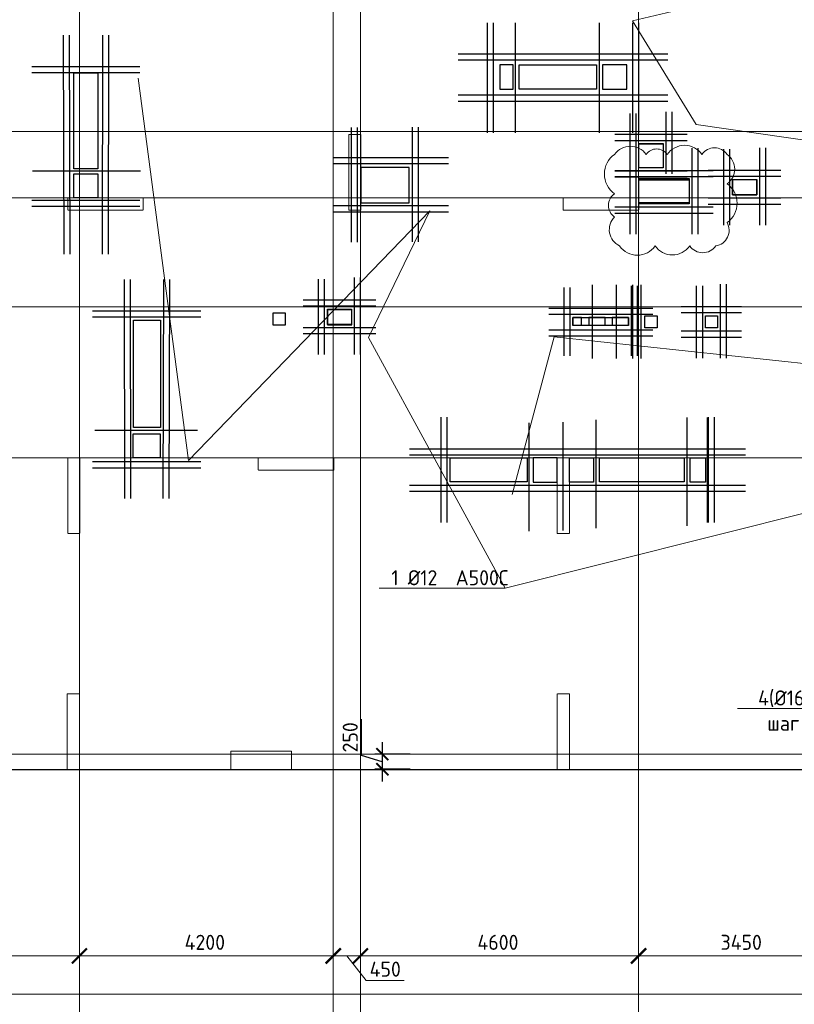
# Model space of a CAD drawing. Header units: millimetres. Extents: x -42044588 to 856694, y -806701 to 941911.
# Tile 153 of 256: x -100923 to -88106, y -389077 to -372791. Entities that reach past the tile are written whole.
import ezdxf
from ezdxf import colors
from ezdxf.entities.mleader import LeaderData, LeaderLine
from ezdxf.math import Vec2, Vec3

# ---------------------------------------------------------------- set-up
doc = ezdxf.new("R2010")
doc.units = ezdxf.units.MM
for name, pattern in [('______5', [1100, 800, -100, 100, -100]), ('DASHED', [7, 5, -2, 0]), ('осевая', [50.8, 31.75, -6.35, 6.35, -6.35])]:
    doc.linetypes.add(name, pattern=pattern)
for name, color, linetype, lineweight in [('907Сл Осевые', 1, 'Continuous', 0), ('_0.25', 114, 'Continuous', 25), ('_0.5', 94, 'Continuous', 50), ('Оси', 40, '______5', 18), ('Перекрытие ж_бетон', 1, 'Continuous', 30), ('подоснова', 151, 'Continuous', 5), ('РАЗМЕРЫ', 1, 'Continuous', 9)]:
    doc.layers.add(name, color=color, linetype=linetype, lineweight=lineweight)
doc.layers.add('Колонна_ бетон', color=7, linetype='Continuous', lineweight=50, true_color=0xb4b496)
doc.styles.add('GOST-2.304_Type-B', font='GOST_Common.ttf')
doc.styles.add('ГОСТ', font='GOST_Common.ttf')
doc.dimstyles.new('СПДС', dxfattribs={"dimscale": 100, "dimtxt": 2.5, "dimasz": 2, "dimexe": 1.25, "dimexo": 0, "dimtad": 1, "dimdec": 0, "dimrnd": 5, "dimtxsty": 'GOST-2.304_Type-B', "dimblk": 'ARCHTICK', "dimcen": 2.5, "dimdle": 2, "dimclrd": 1, "dimclre": 1, "dimclrt": 1, "dimadec": 0, "dimazin": 2, "dimtfac": 0.75, "dimtdec": 0, "dimtmove": 1, "dimatfit": 3, "dimfxl": 0, "dimtolj": 1, "dimarcsym": 0})

# ---------------------------------------------------------------- blocks, each defined once
blk = doc.blocks.new('_ArchTick')
at = {"color": 0, "linetype": 'ByBlock', "const_width": 0.15}
blk.add_lwpolyline([(-0.5, -0.5), (0.5, 0.5)], dxfattribs=at)
blk = doc.blocks.new('*D6710')
at = {"color": 1, "lineweight": -2, "transparency": 16777216}
for p, q in [((-85705, -346670), (-85705, -346545)), ((-38905, -346670), (-38905, -346545)), ((-85905, -346670), (-38705, -346670))]:
    blk.add_line(p, q, dxfattribs=at)
at = {"layer": 'DEFPOINTS', "color": 0, "transparency": 16777216}
for p in [(-85705, -346670), (-38905, -346670), (-38905, -346670)]:
    blk.add_point(p, dxfattribs=at)
at = {"color": 1, "lineweight": -2, "transparency": 16777216, "xscale": 250, "yscale": 250, "zscale": 250, "rotation": 180}
blk.add_blockref('_ArchTick', (-85705, -346670), dxfattribs=at)
at = {"color": 1, "lineweight": -2, "transparency": 16777216, "xscale": 250, "yscale": 250, "zscale": 250}
blk.add_blockref('_ArchTick', (-38905, -346670), dxfattribs=at)
at = {"color": 1, "transparency": 16777216, "insert": (-67487, -346445), "char_height": 250, "width": 104166.67, "attachment_point": 5, "style": 'GOST-2.304_Type-B'}
blk.add_mtext('\\A1;46800', dxfattribs=at)
blk = doc.blocks.new('*D6717')
at = {"color": 1, "lineweight": -2, "transparency": 16777216}
for p, q in [((-85905, -346039), (-81405, -346039)), ((-85705, -346039), (-85705, -345914)), ((-81605, -346039), (-81605, -345914))]:
    blk.add_line(p, q, dxfattribs=at)
at = {"layer": 'DEFPOINTS', "color": 0, "transparency": 16777216}
for p in [(-85705, -346039), (-81605, -346039), (-81605, -346039)]:
    blk.add_point(p, dxfattribs=at)
at = {"color": 1, "lineweight": -2, "transparency": 16777216, "xscale": 250, "yscale": 250, "zscale": 250, "rotation": 180}
blk.add_blockref('_ArchTick', (-85705, -346039), dxfattribs=at)
at = {"color": 1, "lineweight": -2, "transparency": 16777216, "xscale": 250, "yscale": 250, "zscale": 250}
blk.add_blockref('_ArchTick', (-81605, -346039), dxfattribs=at)
at = {"color": 1, "transparency": 16777216, "insert": (-83680, -345814), "char_height": 250, "width": 83333.33, "attachment_point": 5, "style": 'GOST-2.304_Type-B'}
blk.add_mtext('\\A1;4100', dxfattribs=at)
blk = doc.blocks.new('*D6718')
at = {"color": 1, "lineweight": -2, "transparency": 16777216}
for p, q in [((-81805, -346039), (-77205, -346039)), ((-81605, -346039), (-81605, -345914)), ((-77405, -346039), (-77405, -345914))]:
    blk.add_line(p, q, dxfattribs=at)
at = {"layer": 'DEFPOINTS', "color": 0, "transparency": 16777216}
for p in [(-81605, -346039), (-77405, -346039), (-77405, -346039)]:
    blk.add_point(p, dxfattribs=at)
at = {"color": 1, "lineweight": -2, "transparency": 16777216, "xscale": 250, "yscale": 250, "zscale": 250, "rotation": 180}
blk.add_blockref('_ArchTick', (-81605, -346039), dxfattribs=at)
at = {"color": 1, "lineweight": -2, "transparency": 16777216, "xscale": 250, "yscale": 250, "zscale": 250}
blk.add_blockref('_ArchTick', (-77405, -346039), dxfattribs=at)
at = {"color": 1, "transparency": 16777216, "insert": (-79530, -345814), "char_height": 250, "width": 83333.33, "attachment_point": 5, "style": 'GOST-2.304_Type-B'}
blk.add_mtext('\\A1;4200', dxfattribs=at)
blk = doc.blocks.new('*D6719')
at = {"color": 1, "lineweight": -2, "transparency": 16777216}
for p, q in [((-77155, -346039), (-72155, -346039)), ((-76955, -346039), (-76955, -345914)), ((-72355, -346039), (-72355, -345914))]:
    blk.add_line(p, q, dxfattribs=at)
at = {"layer": 'DEFPOINTS', "color": 0, "transparency": 16777216}
for p in [(-76955, -346039), (-72355, -346039), (-72355, -346039)]:
    blk.add_point(p, dxfattribs=at)
at = {"color": 1, "lineweight": -2, "transparency": 16777216, "xscale": 250, "yscale": 250, "zscale": 250, "rotation": 180}
blk.add_blockref('_ArchTick', (-76955, -346039), dxfattribs=at)
at = {"color": 1, "lineweight": -2, "transparency": 16777216, "xscale": 250, "yscale": 250, "zscale": 250}
blk.add_blockref('_ArchTick', (-72355, -346039), dxfattribs=at)
at = {"color": 1, "transparency": 16777216, "insert": (-74680, -345814), "char_height": 250, "width": 83333.33, "attachment_point": 5, "style": 'GOST-2.304_Type-B'}
blk.add_mtext('\\A1;4600', dxfattribs=at)
blk = doc.blocks.new('*D6720')
at = {"color": 1, "lineweight": -2, "transparency": 16777216}
for p, q in [((-72555, -346039), (-68705, -346039)), ((-72355, -346039), (-72355, -345914)), ((-68905, -346039), (-68905, -345914))]:
    blk.add_line(p, q, dxfattribs=at)
at = {"layer": 'DEFPOINTS', "color": 0, "transparency": 16777216}
for p in [(-72355, -346039), (-68905, -346039), (-68905, -346039)]:
    blk.add_point(p, dxfattribs=at)
at = {"color": 1, "lineweight": -2, "transparency": 16777216, "xscale": 250, "yscale": 250, "zscale": 250, "rotation": 180}
blk.add_blockref('_ArchTick', (-72355, -346039), dxfattribs=at)
at = {"color": 1, "lineweight": -2, "transparency": 16777216, "xscale": 250, "yscale": 250, "zscale": 250}
blk.add_blockref('_ArchTick', (-68905, -346039), dxfattribs=at)
at = {"color": 1, "transparency": 16777216, "insert": (-70655, -345814), "char_height": 250, "width": 83333.33, "attachment_point": 5, "style": 'GOST-2.304_Type-B'}
blk.add_mtext('\\A1;3450', dxfattribs=at)
blk = doc.blocks.new('*D6729')
at = {"color": 1, "lineweight": -2, "transparency": 16777216}
for p, q in [((-76755, -346039), (-77605, -346039)), ((-77405, -345914), (-77405, -346164)), ((-77180, -346039), (-76858, -346445)), ((-76955, -345976), (-76955, -346164)), ((-76858, -346445), (-76233, -346445))]:
    blk.add_line(p, q, dxfattribs=at)
at = {"layer": 'DEFPOINTS', "color": 0, "transparency": 16777216}
for p in [(-77405, -345914), (-77405, -346039), (-76955, -345976)]:
    blk.add_point(p, dxfattribs=at)
at = {"color": 1, "lineweight": -2, "transparency": 16777216, "xscale": 250, "yscale": 250, "zscale": 250, "rotation": 180}
blk.add_blockref('_ArchTick', (-77405, -346039), dxfattribs=at)
at = {"color": 1, "lineweight": -2, "transparency": 16777216, "xscale": 250, "yscale": 250, "zscale": 250}
blk.add_blockref('_ArchTick', (-76955, -346039), dxfattribs=at)
at = {"color": 1, "transparency": 16777216, "insert": (-76545, -346258), "char_height": 250, "attachment_point": 5, "style": 'GOST-2.304_Type-B'}
blk.add_mtext('\\A1;450', dxfattribs=at)
blk = doc.blocks.new('подложка стн 1-го этажа')
at = {"layer": 'Колонна_ бетон', "color": 252, "linetype": 'DASHED', "lineweight": 0, "ltscale": 0.5, "true_color": 0x939598, "transparency": 33554687}
for p, q in [((16794, 19962, -200), (16594, 19962, -200)), ((16594, 19962, -200), (16594, 19962, -200)), ((16594, 18712, -200), (16594, 19962, -200)), ((16794, 19962, -200), (16794, 19962, -200)), ((16794, 18712, -200), (16794, 19962, -200)), ((11944, 18912, -200), (11944, 18912, -200)), ((11944, 18712, -200), (11944, 18912, -200)), ((11944, 18912, -200), (13194, 18912, -200)), ((13194, 18912, -200), (13194, 18912, -200)), ((13194, 18912, -200), (13194, 18712, -200)), ((20144, 18912, -200), (20144, 18912, -200)), ((20144, 18712, -200), (20144, 18912, -200)), ((20144, 18912, -200), (21394, 18912, -200)), ((21394, 18912, -200), (21394, 18912, -200)), ((21394, 18912, -200), (21394, 18712, -200)), ((13194, 18712, -200), (11944, 18712, -200)), ((11944, 18712, -200), (11944, 18712, -200)), ((13194, 18712, -200), (13194, 18712, -200)), ((16594, 18712, -200), (16794, 18712, -200)), ((16594, 18712, -200), (16594, 18712, -200)), ((16794, 18712, -200), (16794, 18712, -200)), ((20144, 18712, -200), (21394, 18712, -200)), ((20144, 18712, -200), (20144, 18712, -200)), ((21394, 18712, -200), (21394, 18712, -200)), ((11944, 14612, -200), (11944, 14612, -200)), ((11944, 13362, -200), (11944, 14612, -200)), ((11944, 14612, -200), (12144, 14612, -200)), ((12144, 14612, -200), (12144, 14612, -200)), ((12144, 13362, -200), (12144, 14612, -200)), ((15094, 14612, -200), (15094, 14612, -200)), ((15094, 14612, -200), (15094, 14412, -200)), ((16344, 14612, -200), (15094, 14612, -200)), ((16344, 14612, -200), (16344, 14612, -200)), ((16344, 14412, -200), (16344, 14612, -200)), ((20044, 14612, -200), (20044, 14612, -200)), ((20044, 14612, -200), (20044, 13362, -200)), ((20244, 14612, -200), (20044, 14612, -200)), ((20244, 14612, -200), (20244, 14612, -200)), ((20244, 14612, -200), (20244, 13362, -200)), ((15094, 14412, -200), (15094, 14412, -200)), ((15094, 14412, -200), (16344, 14412, -200)), ((16344, 14412, -200), (16344, 14412, -200)), ((11944, 13362, -200), (11944, 13362, -200)), ((11944, 13362, -200), (12144, 13362, -200)), ((12144, 13362, -200), (12144, 13362, -200)), ((20044, 13362, -200), (20044, 13362, -200)), ((20044, 13362, -200), (20244, 13362, -200)), ((20244, 13362, -200), (20244, 13362, -200)), ((11936, 10712, -760), (11936, 10712, -760)), ((11936, 9462, -760), (11936, 10712, -760)), ((11936, 10712, -760), (12136, 10712, -760)), ((12136, 10712, -760), (12136, 10712, -760)), ((12136, 9462, -760), (12136, 10712, -760)), ((20044, 10712, -200), (20044, 9462, -200)), ((20244, 10712, -200), (20044, 10712, -200)), ((20244, 9462, -200), (20244, 10712, -200)), ((14644, 9762, -200), (14644, 9462, -200)), ((14644, 9762, -200), (15644, 9762, -200)), ((15644, 9762, -200), (15644, 9462, -200)), ((11936, 9462, -760), (11936, 9462, -760)), ((11936, 9462, -760), (12136, 9462, -760)), ((12136, 9462, -760), (12136, 9462, -760)), ((15644, 9462, -200), (14644, 9462, -200)), ((20244, 9462, -200), (20044, 9462, -200))]:
    blk.add_line(p, q, dxfattribs=at)
blk = doc.blocks.new('_None')
blk = doc.blocks.new('*D5482')
at = {"layer": '907Сл Осевые', "color": 1, "lineweight": -2, "transparency": 16777216}
for p, q in [((-95267, -384961), (-95267, -384361)), ((-94923, -384739), (-94923, -385389)), ((-94923, -385064), (-95267, -384961)), ((-94464, -384939), (-95048, -384939)), ((-94464, -385189), (-95048, -385189))]:
    blk.add_line(p, q, dxfattribs=at)
at = {"layer": 'DEFPOINTS', "color": 0, "transparency": 16777216}
for p in [(-94464, -384939), (-94923, -385189), (-94464, -385189)]:
    blk.add_point(p, dxfattribs=at)
at = {"layer": '907Сл Осевые', "color": 1, "lineweight": -2, "transparency": 16777216, "xscale": 200, "yscale": 200, "zscale": 200}
for p, rotation in [((-94923, -384939), 90), ((-94923, -385189), 270)]:
    blk.add_blockref('_ArchTick', p, dxfattribs=dict(at, rotation=rotation))
at = {"layer": '907Сл Осевые', "color": 1, "lineweight": 0, "transparency": 16777216, "insert": (-95454, -384661), "char_height": 250, "attachment_point": 5, "rotation": 90, "style": 'GOST-2.304_Type-B'}
blk.add_mtext('\\A1;250', dxfattribs=at)
blk = doc.blocks.new('*U5001')
at = {"layer": '_0.25', "ltscale": 100}
blk.add_lwpolyline([(0, 130), (920, 130), (920, 0), (0, 0)], close=True, dxfattribs=at)
at = {"layer": '_0.5', "color": 7, "lineweight": 30, "ltscale": 100}
for p, q in [((970, -500), (970, 655)), ((1070, -500), (1070, 655)), ((-150, 630), (-150, -500)), ((-50, 630), (-50, -500)), ((1320, 280), (-400, 280)), ((1320, 180), (-400, 180)), ((-400, -73), (1320, -73)), ((-400, -173), (1320, -173))]:
    blk.add_line(p, q, dxfattribs=at)
blk = doc.blocks.new('*U4602')
at = {"layer": '_0.25', "ltscale": 100}
blk.add_lwpolyline([(0, 250), (400, 250), (400, 0), (0, 0)], close=True, dxfattribs=at)
at = {"layer": '_0.5', "color": 7, "lineweight": 30, "ltscale": 100}
for p, q in [((-150, 750), (-150, -500)), ((-50, 750), (-50, -500)), ((450, -500), (450, 775)), ((550, -500), (550, 775)), ((800, 400), (-400, 400)), ((800, 300), (-400, 300)), ((-400, -50), (800, -50)), ((-400, -150), (800, -150))]:
    blk.add_line(p, q, dxfattribs=at)
blk = doc.blocks.new('*U6785')
at = {"layer": '_0.25', "ltscale": 100}
blk.add_lwpolyline([(0, 400), (400, 400), (400, 0), (0, 0)], close=True, dxfattribs=at)
at = {"layer": '_0.5', "color": 7, "lineweight": 30, "ltscale": 100}
for p, q in [((-150, 900), (-150, -500)), ((-50, 900), (-50, -500)), ((450, -97), (450, 925)), ((550, -97), (550, 925)), ((800, 550), (-400, 550)), ((800, 450), (-400, 450)), ((-400, -50), (800, -50)), ((-400, -150), (800, -150))]:
    blk.add_line(p, q, dxfattribs=at)
blk = doc.blocks.new('*U6787')
at = {"layer": '_0.25', "ltscale": 100}
blk.add_lwpolyline([(0, 400), (830, 400), (830, 0), (0, 0)], close=True, dxfattribs=at)
at = {"layer": '_0.5', "color": 7, "lineweight": 30, "ltscale": 100}
for p, q in [((-150, 900), (-150, -500)), ((-50, 900), (-50, -500)), ((880, -500), (880, 925)), ((980, -500), (980, 925)), ((1230, 550), (-400, 550)), ((1230, 450), (-400, 450)), ((-400, -50), (1230, -50)), ((-400, -150), (1230, -150))]:
    blk.add_line(p, q, dxfattribs=at)
blk = doc.blocks.new('*U4597')
at = {"layer": '_0.25', "ltscale": 100}
blk.add_lwpolyline([(0, 199), (200, 199), (200, 0), (0, 0)], close=True, dxfattribs=at)
at = {"layer": '_0.5', "color": 7, "lineweight": 30, "ltscale": 100}
for p, q in [((-150, 699), (-150, -500)), ((-50, 699), (-50, -500)), ((250, -500), (250, 724)), ((350, -500), (350, 724)), ((600, 349), (-400, 349)), ((600, 249), (-400, 249)), ((-400, -50), (600, -50)), ((-400, -150), (600, -150))]:
    blk.add_line(p, q, dxfattribs=at)
blk = doc.blocks.new('*U4605')
at = {"layer": '_0.25', "ltscale": 100}
blk.add_lwpolyline([(0, 255), (401, 255), (401, 0), (0, 0)], close=True, dxfattribs=at)
at = {"layer": '_0.5', "color": 7, "lineweight": 30, "ltscale": 100}
for p, q in [((-150, 755), (-150, -500)), ((-50, 755), (-50, -500)), ((451, -500), (451, 779)), ((551, -500), (551, 779)), ((801, 405), (-400, 405)), ((801, 305), (-400, 305)), ((-400, -50), (801, -50)), ((-400, -150), (801, -150))]:
    blk.add_line(p, q, dxfattribs=at)
blk = doc.blocks.new('блочина')
at = {"layer": 'Перекрытие ж_бетон', "color": 4}
for points in [[(114883, 62278), (114663, 62278), (114663, 61878), (114883, 61878)], [(114983, 61880), (114983, 62280), (116263, 62280), (116263, 61880)], [(116763, 62278), (116363, 62278), (116363, 61878), (116763, 61878)], [(108013, 60560), (107613, 60560), (107613, 62150), (108013, 62150)], [(117363, 60978), (117363, 60578), (116963, 60578), (116963, 60978)], [(107613, 60478), (108013, 60478), (108013, 60078), (107613, 60078)], [(113163, 60000), (113163, 60580), (112363, 60580), (112363, 60000)], [(118913, 60130), (118913, 60380), (118513, 60380), (118513, 60130)], [(112213, 57979), (112213, 58229), (111813, 58229), (111813, 57979)], [(109050, 56280), (108600, 56280), (108600, 58060), (109050, 58060)], [(116013, 58102), (115873, 58102), (115873, 57972), (116013, 57972)], [(116403, 58102), (116133, 58102), (116133, 57972), (116403, 57972)], [(116793, 58102), (116523, 58102), (116523, 57972), (116793, 57972)], [(108593, 56178), (109042, 56178), (109042, 55778), (108593, 55778)], [(113843, 55383), (113843, 55783), (115113, 55783), (115113, 55383)], [(116213, 55780), (116213, 55380), (115813, 55380), (115813, 55780)], [(116313, 55382), (116313, 55782), (117713, 55782), (117713, 55382)], [(118063, 55380), (117813, 55380), (117813, 55780), (118063, 55780)]]:
    blk.add_lwpolyline(points, close=True, dxfattribs=at)
for points, elevation in [([(116963, 60000), (116963, 60400), (117793, 60400), (117793, 60000)], 4500), ([(115213, 55780), (115213, 55380), (115613, 55380), (115613, 55780)], 360)]:
    blk.add_lwpolyline(points, close=True, dxfattribs=dict(at, elevation=elevation))
at = {"layer": 'Перекрытие ж_бетон', "color": 4, "ltscale": 100}
for points in [[(111113, 58177), (111113, 57977), (110913, 57977), (110913, 58177)], [(117263, 57930), (117063, 57930), (117063, 58130), (117263, 58130)], [(118263, 57930), (118063, 57930), (118063, 58130), (118263, 58130)]]:
    blk.add_lwpolyline(points, close=True, dxfattribs=at)
blk = doc.blocks.new('оси блок 2')
at = {"layer": 'Оси', "color": 16, "linetype": 'осевая', "lineweight": 0, "ltscale": 0.25, "transparency": 33554687}
for p, q in [((-81604.7, -322543), (-81604.7, -347914.1)), ((-72354.7, -322543), (-72354.7, -347914.1)), ((-77404.7, -323084.4), (-77404.7, -347462.5)), ((-76954.7, -323084.4), (-76954.7, -347468.4)), ((-89822.3, -332401.3), (-37238.5, -332401.3)), ((-89822.3, -333501.3), (-37238.5, -333501.3)), ((-89822.3, -335301.3), (-37238.5, -335301.3)), ((-89822.3, -337801.3), (-37238.5, -337801.3)), ((-89822.3, -342701.3), (-37238.5, -342701.3))]:
    blk.add_line(p, q, dxfattribs=at)
for base, p1, p2, picture, middle in [((-81604.7, -346038.9), (-85704.7, -346038.9), (-81604.7, -346038.9), '*D6717', (-83679.9, -346038.9)), ((-77404.7, -346038.9), (-81604.7, -346038.9), (-77404.7, -346038.9), '*D6718', (-79529.9, -346038.9)), ((-72354.7, -346038.9), (-76954.7, -346038.9), (-72354.7, -346038.9), '*D6719', (-74679.9, -346038.9)), ((-68904.7, -346038.9), (-72354.7, -346038.9), (-68904.7, -346038.9), '*D6720', (-70654.9, -346038.9)), ((-38904.7, -346670.2), (-85704.7, -346670.2), (-38904.7, -346670.2), '*D6710', (-67487.3, -346670.2))]:
    dim = blk.add_linear_dim(base=base, p1=p1, p2=p2, dimstyle='СПДС', override={"dimgap": 1})
    dim.commit()
    dim.dimension.update_dxf_attribs({"geometry": picture, "text_midpoint": middle, "dimtype": 160})
dim = blk.add_linear_dim(base=(-77404.7, -346038.9), p1=(-76954.7, -345976.4), p2=(-77404.7, -345913.9), dimstyle='СПДС')
dim.commit()
dim.dimension.update_dxf_attribs({"geometry": '*D6729', "text_midpoint": (-76795.1, -346445.2), "dimtype": 160})

msp = doc.modelspace()

# ---------------------------------------------------------------- linework, layer by layer
at = {"lineweight": 30}
for p, q in [((-93190.891, -372842.133, -360), (-93190.891, -374662.133, -360)), ((-93090.891, -372842.133, -360), (-93090.891, -374662.133, -360)), ((-92725.901, -372844.589, -360), (-92725.901, -374664.589, -360)), ((-91333.824, -372844.589, -360), (-91333.824, -374664.589, -360)), ((-90781.903, -372842.133, -360), (-90781.903, -374662.133, -360)), ((-90681.903, -372842.133, -360), (-90681.903, -374662.133, -360)), ((-100202.934, -373047.339, -360), (-100195.129, -376669.247, -360)), ((-100102.934, -373047.339, -360), (-100095.129, -376669.247, -360)), ((-99552.934, -373047.339, -360), (-99560.739, -376669.247, -360)), ((-99452.934, -373047.339, -360), (-99460.739, -376669.247, -360)), ((-90200.081, -373362.133, -360), (-93666.26, -373362.133, -360)), ((-100722.934, -373567.339, -360), (-98932.934, -373567.339, -360)), ((-90200.081, -373462.133, -360), (-93666.26, -373462.133, -360)), ((-100722.934, -373667.339, -360), (-98932.934, -373667.339, -360)), ((-90200.081, -374042.133, -360), (-93666.26, -374042.133, -360)), ((-90200.081, -374142.133, -360), (-93666.26, -374142.133, -360)), ((-95439.808, -374572.439, -360), (-95439.808, -376471.289, -360)), ((-95339.808, -374572.439, -360), (-95339.808, -376471.289, -360)), ((-94428.035, -374568.109, -360), (-94428.035, -376466.959, -360)), ((-94328.035, -374568.109, -360), (-94328.035, -376466.959, -360)), ((-95726.958, -375070.318, -360), (-93828.107, -375070.318, -360)), ((-95726.958, -375170.318, -360), (-93828.107, -375170.318, -360)), ((-98922.37, -375294.886), (-100712.37, -375294.886)), ((-100722.934, -375775.497, -360), (-98932.934, -375775.497, -360)), ((-95726.958, -375866.864, -360), (-93828.107, -375866.864, -360)), ((-100722.934, -375875.497, -360), (-98932.934, -375875.497, -360)), ((-95726.958, -375966.864, -360), (-93828.107, -375966.864, -360)), ((-99196.455, -377087.871, -360), (-99188.65, -380709.778, -360)), ((-99096.455, -377087.871, -360), (-99088.65, -380709.778, -360)), ((-98546.455, -377087.871, -360), (-98554.26, -380709.778, -360)), ((-98446.455, -377087.871, -360), (-98454.26, -380709.778, -360)), ((-91451.507, -377179.194), (-91451.507, -378395.881)), ((-91052.291, -377179.194), (-91052.291, -378395.881)), ((-90782.43, -377179.194), (-90782.43, -378395.881)), ((-90647.475, -377179.194), (-90647.475, -378395.881)), ((-99716.455, -377607.871, -360), (-97926.455, -377607.871, -360)), ((-99716.455, -377707.871, -360), (-97926.455, -377707.871, -360)), ((-93956.28, -379367.777, -360), (-93956.274, -381107.777, -360)), ((-93856.28, -379367.777, -360), (-93856.274, -381107.777, -360)), ((-91936.217, -379449.104), (-91936.217, -381239.104)), ((-91392.034, -379411.707), (-91392.034, -381201.707)), ((-89883.339, -379370.936), (-89883.339, -381160.936)), ((-89545.712, -379370.233, -360), (-89545.707, -381110.233, -360)), ((-89533.739, -379367.777, -360), (-89533.734, -381107.777, -360)), ((-89433.739, -379367.777, -360), (-89433.734, -381107.777, -360)), ((-97980.705, -379586.452), (-99681.435, -379586.452)), ((-92497.449, -379459.321), (-92497.449, -381249.321)), ((-94473.686, -379887.777, -360), (-88913.739, -379887.776, -360)), ((-94473.686, -379987.777, -360), (-88913.739, -379987.776, -360)), ((-99716.455, -380101.411, -360), (-97926.455, -380101.411, -360)), ((-99716.455, -380201.411, -360), (-97926.455, -380201.411, -360)), ((-94473.686, -380487.778, -360), (-88913.739, -380487.779, -360)), ((-94473.686, -380587.778, -360), (-88913.739, -380587.779, -360))]:
    msp.add_line(p, q, dxfattribs=at)
at = {"layer": '907Сл Осевые', "color": 240, "true_color": 0xed1f24}
msp.add_lwpolyline([(-91080.05, -375019.428, 0.52056705), (-91080.05, -375669.309, 0.52056705), (-91080.05, -376054.88, 0.52056705), (-90997.186, -376533.77, 0.52056705), (-90410.172, -376533.77, 0.52056705), (-89837.788, -376533.77, 0.52056705), (-89405.808, -376533.77, 0.52056705), (-89218.387, -376146.03, 0.52056705), (-89218.387, -375506.993, 0.52056705), (-89220.013, -375019.428, 0.52056705), (-89634.18, -375019.428, 0.52056705), (-90211.488, -375019.428, 0.52056705), (-90558.525, -375019.428, 0.52056705)], format="xyb", close=True, dxfattribs=at)
at = {"layer": 'Перекрытие ж_бетон'}
msp.add_lwpolyline([(-104278.253, -385190.495), (-85728.09, -385190.495)], dxfattribs=at)

# ---------------------------------------------------------------- block references
for name, p in [('подложка стн 1-го этажа', (-112072.176, -394652.29, 560)), ('блочина', (-207641.249, -435818.456))]:
    msp.add_blockref(name, p)
at = {"ltscale": 100}
for name, p in [('*U6785', (-90678.109, -375242.495)), ('*U6787', (-90678.229, -375838.765, 4500)), ('*U4605', (-89129.056, -375690.48, -4500)), ('*U4602', (-95832.76, -377831.084)), ('*U4597', (-89578.11, -377889.663)), ('*U5001', (-91768.402, -377848.397))]:
    msp.add_blockref(name, p, dxfattribs=at)
at = {"layer": 'РАЗМЕРЫ'}
msp.add_blockref('оси блок 2', (-18329.74, -42237.447), dxfattribs=at)

# ---------------------------------------------------------------- texts
at = {"ltscale": 100, "insert": (-133805.873, -381684.708), "char_height": 250, "attachment_point": 1, "style": 'ГОСТ'}
msp.add_mtext_dynamic_manual_height_columns('\\pi1250,t1750;1.^IПроизводство работ вести в строгом соответствии с требованиями СП 70.13330.2012 "Несущие и ограждающие конструкции" и проектом производства работ.{\\H1.83333x; }\\P2.^IПеред бетонированием арматуру и основание, на которую укладывается бетонная смесь, очистить от {\\H1.55556x; }ржавчины и грязи. {\\H1.64815x; }\\P3.^IБетонирование вести слоем на всю толщину  плит. Захватки при бетонировании должны быть отсечены {\\H1.61728x; }вертикальными швами. Бетон применять класса В25. Заполнителем для бетона служит щебень твердых пород, {\\H1.62757x; }наибольшая фракция щебня не должна превышать 40мм.{\\H1.62414x; }\\P4.^IВ процессе бетонирования обеспечить соблюдение защитных слоев и мест положения рабочей арматуры {\\H1.62529x; }согласно проекту. Материал фиксаторов для нижней арматуры фундаментных плит выбирается проектом производства {\\H1.6249x; }работ, исходя из конкретных возможностей строительной организации.{\\H1.62503x; }\\P5.^IПроектом принято соединение рабочих стержней арматуры монолитной плиты внахлестку (без сварки). {\\H1.72499x; }\\P6.^IСварные арматурные каркасы изготовить на заводе-изготовители. {\\H1.67917x; }\\P7.^IКрестообразные соединения стержней арматуры 1-го и 2-го рядов, а также 3-го и 4-го рядов между собой {\\H1.60694x; }выполнить вязкой отожженной проволокой диаметром 2,0-3,0 мм. Допускается применение специальных соединительных {\\H1.63102x; }элементов - пластмассовых или проволочных фиксаторов. Соединение арматуры допускается предусматривать не во всех {\\H1.62299x; }местах пересечения стержней арматуры. При этом должны быть связаны вязальной проволокой все пересечения стержней {\\H1.62567x; }в 2-х крайних рядах по периметру плит, остальные узлы могут быть соединены через узел в шахматном порядке (схему {\\H1.72478x; }вязки стержней см. на данном листе).{\\H1.77924x; }', width=18954.38214, gutter_width=12.5, heights=[0], dxfattribs=at)

# ---------------------------------------------------------------- dimensions: what is measured, and where the dimension line sits
at = {"layer": '907Сл Осевые', "lineweight": 0}
dim = msp.add_linear_dim(base=(-94922.795, -385188.768), p1=(-94463.79, -384938.768), p2=(-94463.79, -385188.768), angle=90, dimstyle='СПДС', dxfattribs=at)
dim.commit()
dim.dimension.update_dxf_attribs({"geometry": '*D5482', "text_midpoint": (-95454.045, -384898.143)})

# ---------------------------------------------------------------- leaders
at = {"layer": 'подоснова', "color": 2, "ltscale": 0.3}
ml = msp.add_multileader_mtext('Standard', dxfattribs=at)
ml.set_content('1 %%C12  А500С', color=2, style='GOST-2.304_Type-B')
ml.set_leader_properties(color=256, linetype='ByLayer', lineweight=15)
ml.set_arrow_properties(name='NONE')
ml.build(insert=Vec2(0, 0))
ml.multileader.update_dxf_attribs({"text_left_attachment_type": 6, "text_right_attachment_type": 6, "dogleg_length": 0.1, "arrow_head_size": 18})
ctx = ml.context
ctx.base_point, ctx.char_height, ctx.arrow_head_size, ctx.landing_gap_size, ctx.plane_origin = Vec3(-86629.565, -371391.057, 720), 250, 18, 20, Vec3(-95605.151, -370242.63, 720)
ctx.left_attachment, ctx.right_attachment, ctx.text_align_type = 6, 6, 1
notes = []
notes.append((ctx, [(1, (1, 1, 0), (-84807.647, -371391.057, 720), (-1, 0), 0.1, [(6, [(-85756.853, -375098.928, 720), (-89732.097, -374524.049, 720), (-90783.749, -372811.638, 720)], 0, []), (3, [(-78232.388, -374817.58, 720), (-77387.998, -377649.817, 720), (-74566.335, -377500.888, 720), (-75163.746, -373224.444, 720), (-72104.015, -372657.021, 720)], 0, [])])]))
ctx.mtext.insert, ctx.mtext.alignment, ctx.mtext.flow_direction = Vec3(-85718.656, -371091.057, 720), 2, 5
ml = msp.add_multileader_mtext('Standard', dxfattribs=at)
ml.set_content('1 %%C12  А500С', color=2, style='GOST-2.304_Type-B')
ml.set_leader_properties(color=256, linetype='ByLayer', lineweight=15)
ml.set_arrow_properties(name='NONE')
ml.build(insert=Vec2(0, 0))
ml.multileader.update_dxf_attribs({"text_left_attachment_type": 6, "text_right_attachment_type": 6, "dogleg_length": 0.1, "arrow_head_size": 18})
ctx = ml.context
ctx.base_point, ctx.char_height, ctx.arrow_head_size, ctx.landing_gap_size, ctx.plane_origin = Vec3(-94714.472, -382196.267, 720), 250, 18, 20, Vec3(-103690.058, -381047.841, 720)
ctx.left_attachment, ctx.right_attachment, ctx.text_align_type = 6, 6, 1
notes.append((ctx, [(1, (1, 1, 0), (-92892.554, -382196.267, 720), (-1, 0), 0.1, [(7, [(-98964.046, -373756.705, 720), (-98130.658, -380084.306, 720), (-94138.825, -375954.513, 720), (-95151.33, -378048.492, 720)], 0, []), (1, [(-92777.348, -380645.776, 720), (-92082.35, -378034.355, 720), (-87431.405, -378536.001, 720), (-82309.391, -379542.155, 720)], 0, [])])]))
ctx.mtext.insert, ctx.mtext.alignment, ctx.mtext.flow_direction = Vec3(-93803.563, -381896.267, 720), 2, 5
ml = msp.add_multileader_mtext('Standard', dxfattribs=at)
ml.set_content(' 4(%%C16-3шт.)\\Pшаг 200', color=2, style='GOST-2.304_Type-B')
ml.set_leader_properties(color=256, linetype='ByLayer', lineweight=15)
ml.set_arrow_properties(name='NONE')
ml.build(insert=Vec2(0, 0))
ml.multileader.update_dxf_attribs({"text_left_attachment_type": 6, "text_right_attachment_type": 6, "dogleg_length": 0.1, "arrow_head_size": 18})
ctx = ml.context
ctx.base_point, ctx.char_height, ctx.arrow_head_size, ctx.landing_gap_size, ctx.plane_origin = Vec3(-88917.322, -384184.88, 180), 250, 18, 20, Vec3(-97824.019, -379453.332, 180)
ctx.left_attachment, ctx.right_attachment, ctx.text_align_type = 6, 6, 1
notes.append((ctx, [(1, (1, 1, 0), (-87016.616, -384184.88, 180), (-1, 0), 0.1, [(0, [(-85042.795, -384991.812, 180)], 0, [])])]))
ctx.mtext.insert, ctx.mtext.alignment, ctx.mtext.flow_direction = Vec3(-87967.019, -383884.88, 180), 2, 5
for ctx, leaders in notes:
    for number, flags, end, landing, length, lines in leaders:
        leader = LeaderData()
        leader.index, (leader.has_last_leader_line, leader.has_dogleg_vector, leader.attachment_direction) = number, flags
        leader.last_leader_point, leader.dogleg_vector, leader.dogleg_length = Vec3(end), Vec3(landing), length
        for number, points, colour, breaks in lines:
            line = LeaderLine()
            line.index, line.vertices, line.color, line.breaks = number, Vec3.list(points), colors.encode_raw_color(colour), breaks
            leader.lines.append(line)
        ctx.leaders.append(leader)

doc.saveas('drawing.dxf')
